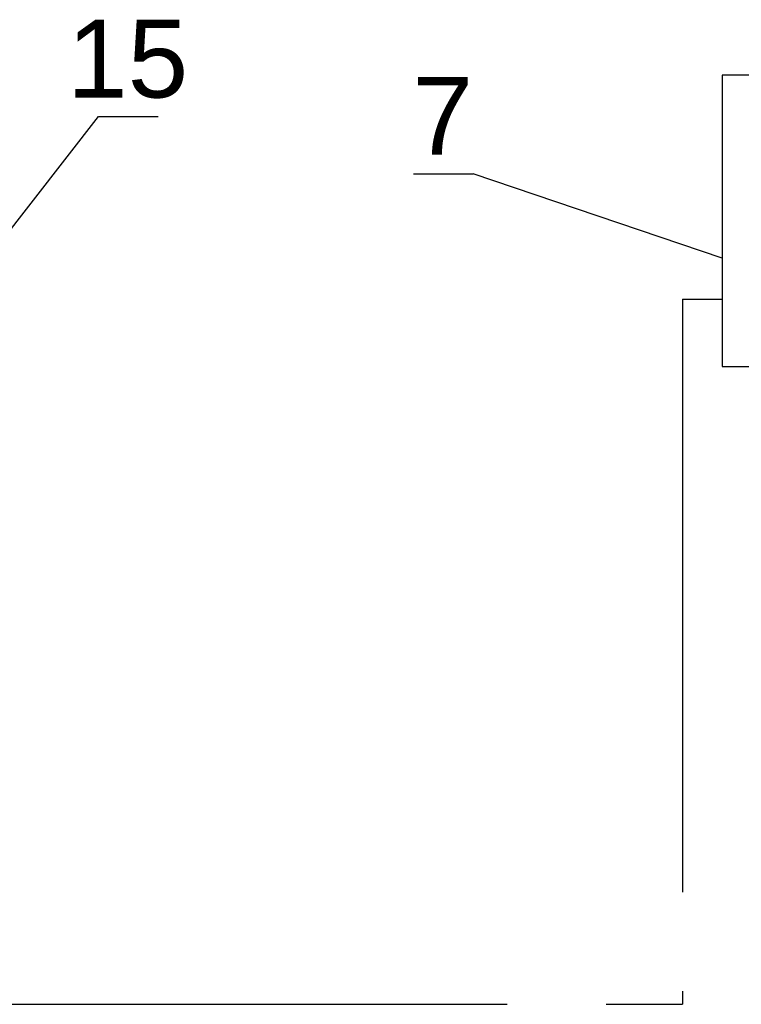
# Model space of a CAD drawing. Extents: x -118729 to -53705, y 33529 to 45095.
# Tile 82 of 83: x -56268 to -56036, y 35273 to 35590. Entities that reach past the tile are written whole.
import ezdxf
from ezdxf.enums import TextEntityAlignment as Align

# ---------------------------------------------------------------- set-up
doc = ezdxf.new("R2010")
doc.units = 0
doc.header["$LTSCALE"] = 10
doc.header["$MEASUREMENT"] = 0
doc.linetypes.add('CENTER2', pattern=[28.575, 19.05, -3.175, 3.175, -3.175])
doc.linetypes.add('GEN3A', pattern=[3.125, 2.5, -0.625])
for name, color, linetype in [('GR025', 7, 'CONTINUOUS'), ('linie', 7, 'CONTINUOUS'), ('PRZEWOD STERUJACY 2(3)x1.5mm2', 6, 'GEN3A')]:
    doc.layers.add(name, color=color, linetype=linetype)
doc.layers.add('S_TAB_RZĘDNYCH', color=9, linetype='CONTINUOUS', lineweight=13)
doc.styles.add('ROMANS', font='arial.ttf', dxfattribs={"height": 20})

msp = doc.modelspace()

# ---------------------------------------------------------------- linework, layer by layer
at = {"layer": 'GR025', "ltscale": 10}
msp.add_lwpolyline([(-56042.64, 35478.22), (-56023.91, 35478.22), (-56023.91, 35571.82), (-56042.64, 35571.82)], close=True, dxfattribs=at)
at = {"layer": 'linie', "ltscale": 10}
for p, q in [((-56274.57, 35517.72), (-56242.8, 35558.52)), ((-56242.8, 35558.52), (-56223.65, 35558.52)), ((-56141.65, 35540.14), (-56122.5, 35540.14)), ((-56042.64, 35513.1), (-56122.5, 35540.14))]:
    msp.add_line(p, q, dxfattribs=at)
at = {"layer": 'PRZEWOD STERUJACY 2(3)x1.5mm2', "linetype": 'CENTER2'}
for p, q in [((-56055.29, 35499.92), (-56055.29, 35273.43)), ((-56055.29, 35499.92), (-56042.64, 35499.92)), ((-56302.09, 35273.43), (-56055.29, 35273.43))]:
    msp.add_line(p, q, dxfattribs=at)

# ---------------------------------------------------------------- texts
at = {"layer": 'S_TAB_RZĘDNYCH', "color": 7, "style": 'ROMANS'}
for s, p in [('15', (-56233.41, 35564.65)), ('7', (-56132.26, 35546.26))]:
    msp.add_text(s, height=25, dxfattribs=at).set_placement(p, align=Align.CENTER)

doc.saveas('drawing.dxf')
